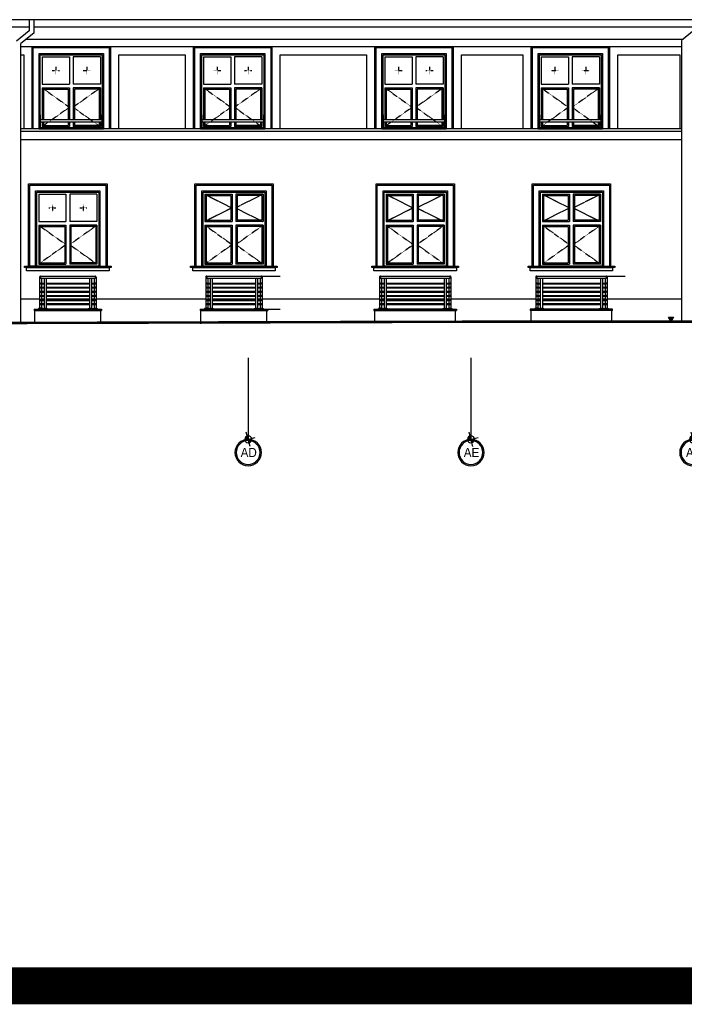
# Model space of a CAD drawing. Header units: inches. Extents: x -281236 to -70395, y 38777 to 102341.
# Tile 237 of 244: x -83184 to -81573, y 46338 to 48724. Entities that reach past the tile are written whole.
import ezdxf
from ezdxf.enums import TextEntityAlignment as Align

# ---------------------------------------------------------------- set-up
doc = ezdxf.new("R2010")
doc.units = ezdxf.units.IN
doc.header["$MEASUREMENT"] = 0
doc.linetypes.add('CENTER', pattern=[2, 1.25, -0.25, 0.25, -0.25])
doc.linetypes.add('DASHED', pattern=[0.75, 0.5, -0.25])
doc.layers.get('0').update_dxf_attribs({"color": 101})
for name, color, linetype in [('Det--widok', 8, 'Continuous'), ('Fas--widok-cienka', 9, 'Continuous'), ('Fas-balustrada-widok', 64, 'Continuous'), ('Fas-kamien-hatch', 31, 'Continuous'), ('Fas-okno-hatch', 251, 'Continuous'), ('Fas-okno-widok', 8, 'Continuous'), ('Ins-kan', 54, 'Continuous'), ('opis-drogowy', 7, 'Continuous'), ('Os-osie glowne', 8, 'CENTER'), ('Os-osie-opis', 8, 'Continuous'), ('Pzt-uksztaltowanie terenu', 7, 'Continuous'), ('Sc-cegla pelna-hatch', 8, 'Continuous')]:
    doc.layers.add(name, color=color, linetype=linetype)
doc.styles.add('dwg_opis duży', font='ARIAL.TTF', dxfattribs={"width": 0.9})

# ---------------------------------------------------------------- blocks, each defined once
blk = doc.blocks.new('_opis_osi_liczbowy')
blk.add_hatch(color=256).paths.add_polyline_path([(32, 32), (32, 28.8, -1), (32, -28.8), (32, -32, 1)])
at = {"layer": 'Defpoints'}
h = blk.add_hatch(color=256, dxfattribs=at)
h.paths.add_polyline_path([(-2.2, -8, 0.414214), (8, -2.2), (0, 0)])
h.paths.add_polyline_path([(-8, 2.2), (0, 0), (2.2, 8, 0.414214)])
for radius in [32, 28.8]:
    blk.add_circle((32, 0), radius)
for p, q in [((17.3, -4.6), (-17.3, 4.6)), ((4.6, 17.3), (-4.6, -17.3))]:
    blk.add_line(p, q, dxfattribs=at)
blk.add_circle((0, 0), 8.32, dxfattribs=at)
at = {"style": 'dwg_opis duży', "width": 0.9}
blk.add_attdef('AXNAMEH', text='', height=22.4, rotation=90, dxfattribs=at).set_placement((32, 0), align=Align.MIDDLE_CENTER)

msp = doc.modelspace()

# ---------------------------------------------------------------- hatches: boundary and pattern name
at = {"layer": 'opis-drogowy'}
msp.add_hatch(color=7, dxfattribs=at).paths.add_polyline_path([(-81599.06, 48003.06), (-81605.06, 47992.66), (-81611.06, 48003.06)])

# ---------------------------------------------------------------- linework, layer by layer
at = {"layer": 'Det--widok', "ltscale": 2}
for points in [[(-82598.9, 48103.15), (-82552.72, 48103.15)], [(-81762.63, 48103.15), (-81716.45, 48103.15)], [(-82596.4, 48023.2), (-82552.72, 48023.2)]]:
    msp.add_lwpolyline(points, dxfattribs=at)
at = {"layer": 'Fas--widok-cienka'}
for p, q in [((-83181.29, 48434.36), (-81579.77, 48434.36)), ((-83181.29, 48047.55), (-83136.18, 48047.55)), ((-82999.18, 48047.55), (-82733.4, 48047.55)), ((-82596.4, 48047.55), (-82311.95, 48047.55)), ((-82138.95, 48047.55), (-81933.13, 48047.55)), ((-81928.13, 48047.55), (-81922.13, 48047.55)), ((-81928.13, 48047.55), (-81922.13, 48047.55)), ((-81917.13, 48047.55), (-81776.13, 48047.55)), ((-81917.13, 48047.55), (-81776.13, 48047.55)), ((-81771.13, 48047.55), (-81765.13, 48047.55)), ((-81771.13, 48047.55), (-81765.13, 48047.55)), ((-81760.13, 48047.55), (-81579.77, 48047.55)), ((-83149.68, 48023.2), (-82985.68, 48023.2)), ((-83149.68, 48023.2), (-83149.68, 48019.2)), ((-83149.68, 48019.2), (-82985.68, 48019.2)), ((-83147.68, 47987.27), (-83147.68, 48019.2)), ((-82987.68, 47987.71), (-82987.68, 48019.2)), ((-82985.68, 48023.2), (-82985.68, 48019.2)), ((-82746.9, 48023.2), (-82582.9, 48023.2)), ((-82746.9, 48023.2), (-82746.9, 48019.2)), ((-82746.9, 48019.2), (-82582.9, 48019.2)), ((-82744.9, 47987.27), (-82744.9, 48019.2)), ((-82584.9, 47987.71), (-82584.9, 48019.2)), ((-82582.9, 48023.2), (-82582.9, 48019.2)), ((-82325.45, 48023.2), (-82125.45, 48023.2)), ((-82325.45, 48023.2), (-82325.45, 48019.2)), ((-82325.45, 48019.2), (-82125.45, 48019.2)), ((-82323.45, 47991.76), (-82323.45, 48019.2)), ((-82127.45, 47992.3), (-82127.45, 48019.2)), ((-82125.45, 48023.2), (-82125.45, 48019.2)), ((-81746.63, 48023.2), (-81946.63, 48023.2)), ((-81946.63, 48023.2), (-81946.63, 48019.2)), ((-81746.63, 48019.2), (-81946.63, 48019.2)), ((-81944.63, 48019.2), (-81944.63, 47993.2)), ((-81748.63, 47993.2), (-81748.63, 48019.2)), ((-81746.63, 48019.2), (-81746.63, 48023.2))]:
    msp.add_line(p, q, dxfattribs=at)
for points in [[(-84947.94, 48707.23), (-83161.47, 48707.23)], [(-83150.47, 48707.23), (-81548.95, 48707.23)], [(-81577, 48676.23), (-83170.11, 48676.23)], [(-83181.29, 48659.7), (-83154.36, 48659.7), (-83154.36, 48459.7)], [(-83154.36, 48459.7), (-83154.36, 48659.7), (-82964.36, 48659.7), (-82964.36, 48459.7)], [(-83151.36, 48459.7), (-83151.36, 48656.7), (-82967.36, 48656.7), (-82967.36, 48459.7)], [(-83137.36, 48459.7), (-83137.36, 48642.7), (-82981.36, 48642.7), (-82981.36, 48459.7)], [(-82964.36, 48459.7), (-82964.36, 48659.7), (-82762.82, 48659.7), (-82762.82, 48459.7)], [(-82762.82, 48459.7), (-82762.82, 48659.7), (-82572.82, 48659.7), (-82572.82, 48459.7)], [(-82759.82, 48459.7), (-82759.82, 48656.7), (-82575.82, 48656.7), (-82575.82, 48459.7)], [(-82745.82, 48459.7), (-82745.82, 48642.7), (-82589.82, 48642.7), (-82589.82, 48459.7)], [(-82572.82, 48459.7), (-82572.82, 48659.7), (-82323.36, 48659.7), (-82323.36, 48459.7)], [(-82323.36, 48459.7), (-82323.36, 48659.7), (-82133.36, 48659.7), (-82133.36, 48459.7)], [(-82320.36, 48459.7), (-82320.36, 48656.7), (-82136.36, 48656.7), (-82136.36, 48459.7)], [(-82306.36, 48459.7), (-82306.36, 48642.7), (-82150.36, 48642.7), (-82150.36, 48459.7)], [(-82133.36, 48459.7), (-82133.36, 48659.7), (-81944.37, 48659.7), (-81944.37, 48459.7)], [(-81944.37, 48459.7), (-81944.37, 48659.7), (-81754.37, 48659.7), (-81754.37, 48459.7)], [(-81941.37, 48459.7), (-81941.37, 48656.7), (-81757.37, 48656.7), (-81757.37, 48459.7)], [(-81927.37, 48459.7), (-81927.37, 48642.7), (-81771.37, 48642.7), (-81771.37, 48459.7)], [(-81754.37, 48459.7), (-81754.37, 48659.7), (-81579.77, 48659.7)], [(-83181.29, 48639.7), (-83174.36, 48639.7), (-83174.36, 48459.7)], [(-82944.36, 48459.7), (-82944.36, 48639.7), (-82782.82, 48639.7), (-82782.82, 48459.7)], [(-82552.82, 48459.7), (-82552.82, 48639.7), (-82343.36, 48639.7), (-82343.36, 48459.7)], [(-82113.36, 48459.7), (-82113.36, 48639.7), (-81964.37, 48639.7), (-81964.37, 48459.7)], [(-81734.37, 48459.7), (-81734.37, 48639.7), (-81583.99, 48639.7), (-81583.99, 48459.7)], [(-81579.77, 48459.7), (-83181.29, 48459.7)], [(-81579.77, 48453.7), (-83181.29, 48453.7)], [(-83162.68, 48126.73), (-83162.68, 48326.73), (-82972.68, 48326.73), (-82972.68, 48126.73)], [(-83159.68, 48126.73), (-83159.68, 48323.73), (-82975.68, 48323.73), (-82975.68, 48126.73)], [(-83145.68, 48126.73), (-83145.68, 48309.73), (-82989.68, 48309.73), (-82989.68, 48126.73)], [(-82759.9, 48126.73), (-82759.9, 48326.73), (-82569.9, 48326.73), (-82569.9, 48126.73)], [(-82756.9, 48126.73), (-82756.9, 48323.73), (-82572.9, 48323.73), (-82572.9, 48126.73)], [(-82742.9, 48126.73), (-82742.9, 48309.73), (-82586.9, 48309.73), (-82586.9, 48126.73)], [(-82320.45, 48126.73), (-82320.45, 48326.73), (-82130.45, 48326.73), (-82130.45, 48126.73)], [(-82317.45, 48126.73), (-82317.45, 48323.73), (-82133.45, 48323.73), (-82133.45, 48126.73)], [(-82303.45, 48126.73), (-82303.45, 48309.73), (-82147.45, 48309.73), (-82147.45, 48126.73)], [(-81941.63, 48126.73), (-81941.63, 48326.73), (-81751.63, 48326.73), (-81751.63, 48126.73)], [(-81938.63, 48126.73), (-81938.63, 48323.73), (-81754.63, 48323.73), (-81754.63, 48126.73)], [(-81924.63, 48126.73), (-81924.63, 48309.73), (-81768.63, 48309.73), (-81768.63, 48126.73)], [(-82972.68, 48126.73), (-82962.68, 48126.73), (-82962.68, 48123.73), (-83162.68, 48123.73), (-83172.68, 48123.73), (-83172.68, 48126.73), (-83162.68, 48126.73)], [(-83142.68, 48126.73), (-83162.68, 48126.73)], [(-82992.68, 48126.73), (-82972.68, 48126.73)], [(-82569.9, 48126.73), (-82559.9, 48126.73), (-82559.9, 48123.73), (-82759.9, 48123.73), (-82769.9, 48123.73), (-82769.9, 48126.73), (-82569.9, 48126.73)], [(-82130.45, 48126.73), (-82120.45, 48126.73), (-82120.45, 48123.73), (-82320.45, 48123.73), (-82330.45, 48123.73), (-82330.45, 48126.73), (-82130.45, 48126.73)], [(-81751.63, 48126.73), (-81741.63, 48126.73), (-81741.63, 48123.73), (-81941.63, 48123.73), (-81951.63, 48123.73), (-81951.63, 48126.73), (-81751.63, 48126.73)], [(-83011.18, 48023.2), (-83124.18, 48023.2)], [(-82150.95, 48023.2), (-82299.95, 48023.2)], [(-81772.13, 48023.2), (-81921.13, 48023.2)]]:
    msp.add_lwpolyline(points, dxfattribs=at)
for points in [[(-82967.68, 48115.73), (-83167.68, 48115.73), (-83167.68, 48123.73), (-82967.68, 48123.73)], [(-82564.9, 48115.73), (-82764.9, 48115.73), (-82764.9, 48123.73), (-82564.9, 48123.73)], [(-82125.45, 48115.73), (-82325.45, 48115.73), (-82325.45, 48123.73), (-82125.45, 48123.73)], [(-81746.63, 48115.73), (-81946.63, 48115.73), (-81946.63, 48123.73), (-81746.63, 48123.73)]]:
    msp.add_lwpolyline(points, close=True, dxfattribs=at)
at = {"layer": 'Fas-balustrada-widok'}
for p, q in [((-83136.18, 48100.7), (-83136.18, 48024.95)), ((-83136.18, 48098.2), (-83136.18, 48024.95)), ((-83133.68, 48103.2), (-83133.68, 48098.2)), ((-83131.18, 48098.2), (-83131.18, 48086.2)), ((-83125.18, 48098.2), (-83125.18, 48024.95)), ((-83125.18, 48098.2), (-83125.18, 48024.95)), ((-83120.18, 48098.2), (-83120.18, 48024.95)), ((-83015.18, 48098.2), (-83015.18, 48024.95)), ((-83010.18, 48098.2), (-83010.18, 48024.95)), ((-83010.18, 48098.2), (-83010.18, 48024.95)), ((-83004.18, 48098.2), (-83004.18, 48086.2)), ((-83001.68, 48103.2), (-83001.68, 48098.2)), ((-82999.18, 48100.7), (-82999.18, 48024.95)), ((-82999.18, 48098.2), (-82999.18, 48024.95)), ((-82733.4, 48100.7), (-82733.4, 48024.95)), ((-82733.4, 48098.2), (-82733.4, 48024.95)), ((-82730.9, 48103.2), (-82730.9, 48098.2)), ((-82728.4, 48098.2), (-82728.4, 48086.2)), ((-82722.4, 48098.2), (-82722.4, 48024.95)), ((-82722.4, 48098.2), (-82722.4, 48024.95)), ((-82717.4, 48098.2), (-82717.4, 48024.95)), ((-82612.4, 48098.2), (-82612.4, 48024.95)), ((-82607.4, 48098.2), (-82607.4, 48024.95)), ((-82607.4, 48098.2), (-82607.4, 48024.95)), ((-82601.4, 48098.2), (-82601.4, 48086.2)), ((-82598.9, 48103.2), (-82598.9, 48098.2)), ((-82596.4, 48100.7), (-82596.4, 48024.95)), ((-82596.4, 48098.2), (-82596.4, 48024.95)), ((-82311.95, 48100.7), (-82311.95, 48024.95)), ((-82311.95, 48098.2), (-82311.95, 48024.95)), ((-82309.45, 48103.2), (-82309.45, 48098.2)), ((-82306.95, 48098.2), (-82306.95, 48086.2)), ((-82300.95, 48098.2), (-82300.95, 48024.95)), ((-82300.95, 48098.2), (-82300.95, 48024.95)), ((-82295.95, 48098.2), (-82295.95, 48024.95)), ((-82154.95, 48098.2), (-82154.95, 48024.95)), ((-82149.95, 48098.2), (-82149.95, 48024.95)), ((-82149.95, 48098.2), (-82149.95, 48024.95)), ((-82143.95, 48098.2), (-82143.95, 48086.2)), ((-82141.45, 48103.2), (-82141.45, 48098.2)), ((-82138.95, 48100.7), (-82138.95, 48024.95)), ((-82138.95, 48098.2), (-82138.95, 48024.95)), ((-81933.13, 48100.7), (-81933.13, 48024.95)), ((-81933.13, 48098.2), (-81933.13, 48024.95)), ((-81930.63, 48103.2), (-81930.63, 48098.2)), ((-81928.13, 48098.2), (-81928.13, 48086.2)), ((-81922.13, 48098.2), (-81922.13, 48024.95)), ((-81922.13, 48098.2), (-81922.13, 48024.95)), ((-81917.13, 48098.2), (-81917.13, 48024.95)), ((-81776.13, 48098.2), (-81776.13, 48024.95)), ((-81771.13, 48098.2), (-81771.13, 48024.95)), ((-81771.13, 48098.2), (-81771.13, 48024.95)), ((-81765.13, 48098.2), (-81765.13, 48086.2)), ((-81762.63, 48103.2), (-81762.63, 48098.2)), ((-81760.13, 48100.7), (-81760.13, 48024.95)), ((-81760.13, 48098.2), (-81760.13, 48024.95)), ((-83131.18, 48084.2), (-83131.18, 48076.2)), ((-83131.18, 48074.2), (-83131.18, 48066.2)), ((-83004.18, 48084.2), (-83004.18, 48076.2)), ((-83004.18, 48074.2), (-83004.18, 48066.2)), ((-82728.4, 48084.2), (-82728.4, 48076.2)), ((-82728.4, 48074.2), (-82728.4, 48066.2)), ((-82601.4, 48084.2), (-82601.4, 48076.2)), ((-82601.4, 48074.2), (-82601.4, 48066.2)), ((-82306.95, 48084.2), (-82306.95, 48076.2)), ((-82306.95, 48074.2), (-82306.95, 48066.2)), ((-82143.95, 48084.2), (-82143.95, 48076.2)), ((-82143.95, 48074.2), (-82143.95, 48066.2)), ((-81928.13, 48084.2), (-81928.13, 48076.2)), ((-81928.13, 48074.2), (-81928.13, 48066.2)), ((-81765.13, 48084.2), (-81765.13, 48076.2)), ((-81765.13, 48074.2), (-81765.13, 48066.2)), ((-83131.18, 48064.2), (-83131.18, 48056.2)), ((-83131.18, 48054.2), (-83131.18, 48046.2)), ((-83131.18, 48047.55), (-83125.18, 48047.55)), ((-83131.18, 48044.2), (-83131.18, 48036.2)), ((-83120.18, 48047.55), (-83015.18, 48047.55)), ((-83010.18, 48047.55), (-83004.18, 48047.55)), ((-83004.18, 48064.2), (-83004.18, 48056.2)), ((-83004.18, 48054.2), (-83004.18, 48046.2)), ((-83004.18, 48044.2), (-83004.18, 48036.2)), ((-82728.4, 48064.2), (-82728.4, 48056.2)), ((-82728.4, 48054.2), (-82728.4, 48046.2)), ((-82728.4, 48047.55), (-82722.4, 48047.55)), ((-82728.4, 48047.55), (-82722.4, 48047.55)), ((-82728.4, 48047.55), (-82722.4, 48047.55)), ((-82728.4, 48047.55), (-82722.4, 48047.55)), ((-82728.4, 48044.2), (-82728.4, 48036.2)), ((-82717.4, 48047.55), (-82612.4, 48047.55)), ((-82717.4, 48047.55), (-82612.4, 48047.55)), ((-82717.4, 48047.55), (-82612.4, 48047.55)), ((-82717.4, 48047.55), (-82612.4, 48047.55)), ((-82607.4, 48047.55), (-82601.4, 48047.55)), ((-82607.4, 48047.55), (-82601.4, 48047.55)), ((-82607.4, 48047.55), (-82601.4, 48047.55)), ((-82607.4, 48047.55), (-82601.4, 48047.55)), ((-82601.4, 48064.2), (-82601.4, 48056.2)), ((-82601.4, 48054.2), (-82601.4, 48046.2)), ((-82601.4, 48044.2), (-82601.4, 48036.2)), ((-82306.95, 48064.2), (-82306.95, 48056.2)), ((-82306.95, 48054.2), (-82306.95, 48046.2)), ((-82306.95, 48047.55), (-82300.95, 48047.55)), ((-82306.95, 48044.2), (-82306.95, 48036.2)), ((-82295.95, 48047.55), (-82154.95, 48047.55)), ((-82149.95, 48047.55), (-82143.95, 48047.55)), ((-82143.95, 48064.2), (-82143.95, 48056.2)), ((-82143.95, 48054.2), (-82143.95, 48046.2)), ((-82143.95, 48044.2), (-82143.95, 48036.2)), ((-81928.13, 48064.2), (-81928.13, 48056.2)), ((-81928.13, 48054.2), (-81928.13, 48046.2)), ((-81928.13, 48044.2), (-81928.13, 48036.2)), ((-81765.13, 48064.2), (-81765.13, 48056.2)), ((-81765.13, 48054.2), (-81765.13, 48046.2)), ((-81765.13, 48044.2), (-81765.13, 48036.2)), ((-83131.18, 48034.2), (-83131.18, 48024.95)), ((-83004.18, 48034.2), (-83004.18, 48024.95)), ((-82728.4, 48034.2), (-82728.4, 48024.95)), ((-82601.4, 48034.2), (-82601.4, 48024.95)), ((-82306.95, 48034.2), (-82306.95, 48024.95)), ((-82143.95, 48034.2), (-82143.95, 48024.95)), ((-81928.13, 48034.2), (-81928.13, 48024.95)), ((-81765.13, 48034.2), (-81765.13, 48024.95)), ((-81765.13, 48023.2), (-81760.13, 48023.2))]:
    msp.add_line(p, q, dxfattribs=at)
for points in [[(-83134.36, 48476.61), (-82984.36, 48476.61), (-82984.36, 48481.61), (-83134.36, 48481.61)], [(-82742.82, 48476.61), (-82592.82, 48476.61), (-82592.82, 48481.61), (-82742.82, 48481.61)], [(-82303.36, 48476.61), (-82153.36, 48476.61), (-82153.36, 48481.61), (-82303.36, 48481.61)], [(-81924.37, 48476.61), (-81774.37, 48476.61), (-81774.37, 48481.61), (-81924.37, 48481.61)]]:
    msp.add_lwpolyline(points, close=True, dxfattribs=at)
for points in [[(-83133.68, 48103.2), (-83001.68, 48103.2)], [(-83133.68, 48098.2), (-83001.68, 48098.2)], [(-82730.9, 48103.2), (-82598.9, 48103.2)], [(-82730.9, 48098.2), (-82598.9, 48098.2)], [(-82309.45, 48103.2), (-82141.45, 48103.2)], [(-82309.45, 48098.2), (-82141.45, 48098.2)], [(-81930.63, 48103.2), (-81762.63, 48103.2)], [(-81930.63, 48098.2), (-81762.63, 48098.2)], [(-83133.68, 48086.2), (-83125.18, 48086.2)], [(-83133.68, 48084.2), (-83125.18, 48084.2)], [(-83133.68, 48076.2), (-83125.18, 48076.2)], [(-83133.68, 48074.2), (-83125.18, 48074.2)], [(-83120.18, 48086.2), (-83015.18, 48086.2)], [(-83120.18, 48084.2), (-83015.18, 48084.2)], [(-83120.18, 48076.2), (-83015.18, 48076.2)], [(-83120.18, 48074.2), (-83015.18, 48074.2)], [(-83010.18, 48086.2), (-83001.68, 48086.2)], [(-83010.18, 48084.2), (-83001.68, 48084.2)], [(-83010.18, 48076.2), (-83001.68, 48076.2)], [(-83010.18, 48074.2), (-83001.68, 48074.2)], [(-82730.9, 48086.2), (-82722.4, 48086.2)], [(-82730.9, 48084.2), (-82722.4, 48084.2)], [(-82730.9, 48076.2), (-82722.4, 48076.2)], [(-82730.9, 48074.2), (-82722.4, 48074.2)], [(-82717.4, 48086.2), (-82612.4, 48086.2)], [(-82717.4, 48084.2), (-82612.4, 48084.2)], [(-82717.4, 48076.2), (-82612.4, 48076.2)], [(-82717.4, 48074.2), (-82612.4, 48074.2)], [(-82607.4, 48086.2), (-82598.9, 48086.2)], [(-82607.4, 48084.2), (-82598.9, 48084.2)], [(-82607.4, 48076.2), (-82598.9, 48076.2)], [(-82607.4, 48074.2), (-82598.9, 48074.2)], [(-82309.45, 48086.2), (-82300.95, 48086.2)], [(-82309.45, 48084.2), (-82300.95, 48084.2)], [(-82309.45, 48076.2), (-82300.95, 48076.2)], [(-82309.45, 48074.2), (-82300.95, 48074.2)], [(-82295.95, 48086.2), (-82154.95, 48086.2)], [(-82295.95, 48084.2), (-82154.95, 48084.2)], [(-82295.95, 48076.2), (-82154.95, 48076.2)], [(-82295.95, 48074.2), (-82154.95, 48074.2)], [(-82149.95, 48086.2), (-82141.45, 48086.2)], [(-82149.95, 48084.2), (-82141.45, 48084.2)], [(-82149.95, 48076.2), (-82141.45, 48076.2)], [(-82149.95, 48074.2), (-82141.45, 48074.2)], [(-81930.63, 48086.2), (-81922.13, 48086.2)], [(-81930.63, 48084.2), (-81922.13, 48084.2)], [(-81930.63, 48076.2), (-81922.13, 48076.2)], [(-81930.63, 48074.2), (-81922.13, 48074.2)], [(-81917.13, 48086.2), (-81776.13, 48086.2)], [(-81917.13, 48084.2), (-81776.13, 48084.2)], [(-81917.13, 48076.2), (-81776.13, 48076.2)], [(-81917.13, 48074.2), (-81776.13, 48074.2)], [(-81771.13, 48086.2), (-81762.63, 48086.2)], [(-81771.13, 48084.2), (-81762.63, 48084.2)], [(-81771.13, 48076.2), (-81762.63, 48076.2)], [(-81771.13, 48074.2), (-81762.63, 48074.2)], [(-83133.68, 48066.2), (-83125.18, 48066.2)], [(-83133.68, 48064.2), (-83125.18, 48064.2)], [(-83133.68, 48056.2), (-83125.18, 48056.2)], [(-83133.68, 48054.2), (-83125.18, 48054.2)], [(-83133.68, 48046.2), (-83125.18, 48046.2)], [(-83133.68, 48044.2), (-83125.18, 48044.2)], [(-83120.18, 48066.2), (-83015.18, 48066.2)], [(-83120.18, 48064.2), (-83015.18, 48064.2)], [(-83120.18, 48056.2), (-83015.18, 48056.2)], [(-83120.18, 48054.2), (-83015.18, 48054.2)], [(-83120.18, 48046.2), (-83015.18, 48046.2)], [(-83120.18, 48044.2), (-83015.18, 48044.2)], [(-83010.18, 48066.2), (-83001.68, 48066.2)], [(-83010.18, 48064.2), (-83001.68, 48064.2)], [(-83010.18, 48056.2), (-83001.68, 48056.2)], [(-83010.18, 48054.2), (-83001.68, 48054.2)], [(-83010.18, 48046.2), (-83001.68, 48046.2)], [(-83010.18, 48044.2), (-83001.68, 48044.2)], [(-82730.9, 48066.2), (-82722.4, 48066.2)], [(-82730.9, 48064.2), (-82722.4, 48064.2)], [(-82730.9, 48056.2), (-82722.4, 48056.2)], [(-82730.9, 48054.2), (-82722.4, 48054.2)], [(-82730.9, 48046.2), (-82722.4, 48046.2)], [(-82730.9, 48044.2), (-82722.4, 48044.2)], [(-82717.4, 48066.2), (-82612.4, 48066.2)], [(-82717.4, 48064.2), (-82612.4, 48064.2)], [(-82717.4, 48056.2), (-82612.4, 48056.2)], [(-82717.4, 48054.2), (-82612.4, 48054.2)], [(-82717.4, 48046.2), (-82612.4, 48046.2)], [(-82717.4, 48044.2), (-82612.4, 48044.2)], [(-82607.4, 48066.2), (-82598.9, 48066.2)], [(-82607.4, 48064.2), (-82598.9, 48064.2)], [(-82607.4, 48056.2), (-82598.9, 48056.2)], [(-82607.4, 48054.2), (-82598.9, 48054.2)], [(-82607.4, 48046.2), (-82598.9, 48046.2)], [(-82607.4, 48044.2), (-82598.9, 48044.2)], [(-82309.45, 48066.2), (-82300.95, 48066.2)], [(-82309.45, 48064.2), (-82300.95, 48064.2)], [(-82309.45, 48056.2), (-82300.95, 48056.2)], [(-82309.45, 48054.2), (-82300.95, 48054.2)], [(-82309.45, 48046.2), (-82300.95, 48046.2)], [(-82309.45, 48044.2), (-82300.95, 48044.2)], [(-82295.95, 48066.2), (-82154.95, 48066.2)], [(-82295.95, 48064.2), (-82154.95, 48064.2)], [(-82295.95, 48056.2), (-82154.95, 48056.2)], [(-82295.95, 48054.2), (-82154.95, 48054.2)], [(-82295.95, 48046.2), (-82154.95, 48046.2)], [(-82295.95, 48044.2), (-82154.95, 48044.2)], [(-82149.95, 48066.2), (-82141.45, 48066.2)], [(-82149.95, 48064.2), (-82141.45, 48064.2)], [(-82149.95, 48056.2), (-82141.45, 48056.2)], [(-82149.95, 48054.2), (-82141.45, 48054.2)], [(-82149.95, 48046.2), (-82141.45, 48046.2)], [(-82149.95, 48044.2), (-82141.45, 48044.2)], [(-81930.63, 48066.2), (-81922.13, 48066.2)], [(-81930.63, 48064.2), (-81922.13, 48064.2)], [(-81930.63, 48056.2), (-81922.13, 48056.2)], [(-81930.63, 48054.2), (-81922.13, 48054.2)], [(-81930.63, 48046.2), (-81922.13, 48046.2)], [(-81930.63, 48044.2), (-81922.13, 48044.2)], [(-81917.13, 48066.2), (-81776.13, 48066.2)], [(-81917.13, 48064.2), (-81776.13, 48064.2)], [(-81917.13, 48056.2), (-81776.13, 48056.2)], [(-81917.13, 48054.2), (-81776.13, 48054.2)], [(-81917.13, 48046.2), (-81776.13, 48046.2)], [(-81917.13, 48044.2), (-81776.13, 48044.2)], [(-81771.13, 48066.2), (-81762.63, 48066.2)], [(-81771.13, 48064.2), (-81762.63, 48064.2)], [(-81771.13, 48056.2), (-81762.63, 48056.2)], [(-81771.13, 48054.2), (-81762.63, 48054.2)], [(-81771.13, 48046.2), (-81762.63, 48046.2)], [(-81771.13, 48044.2), (-81762.63, 48044.2)], [(-83133.68, 48036.2), (-83125.18, 48036.2)], [(-83133.68, 48034.2), (-83125.18, 48034.2)], [(-83127.18, 48023.2), (-83132.68, 48023.2)], [(-83120.18, 48036.2), (-83015.18, 48036.2)], [(-83120.18, 48034.2), (-83015.18, 48034.2)], [(-83010.18, 48036.2), (-83001.68, 48036.2)], [(-83010.18, 48034.2), (-83001.68, 48034.2)], [(-82730.9, 48036.2), (-82722.4, 48036.2)], [(-82730.9, 48034.2), (-82722.4, 48034.2)], [(-82724.4, 48023.2), (-82729.9, 48023.2)], [(-82608.4, 48023.2), (-82721.4, 48023.2)], [(-82717.4, 48036.2), (-82612.4, 48036.2)], [(-82717.4, 48034.2), (-82612.4, 48034.2)], [(-82607.4, 48036.2), (-82598.9, 48036.2)], [(-82607.4, 48034.2), (-82598.9, 48034.2)], [(-82309.45, 48036.2), (-82300.95, 48036.2)], [(-82309.45, 48034.2), (-82300.95, 48034.2)], [(-82302.95, 48023.2), (-82308.45, 48023.2)], [(-82295.95, 48036.2), (-82154.95, 48036.2)], [(-82295.95, 48034.2), (-82154.95, 48034.2)], [(-82149.95, 48036.2), (-82141.45, 48036.2)], [(-82149.95, 48034.2), (-82141.45, 48034.2)], [(-81930.63, 48036.2), (-81922.13, 48036.2)], [(-81930.63, 48034.2), (-81922.13, 48034.2)], [(-81924.13, 48023.2), (-81929.63, 48023.2)], [(-81917.13, 48036.2), (-81776.13, 48036.2)], [(-81917.13, 48034.2), (-81776.13, 48034.2)], [(-81771.13, 48036.2), (-81762.63, 48036.2)], [(-81771.13, 48034.2), (-81762.63, 48034.2)]]:
    msp.add_lwpolyline(points, dxfattribs=at)
for points in [[(-83138.68, 48023.2), (-83128.68, 48023.2), (-83128.68, 48024.2, 0.1994429), (-83138.68, 48024.2)], [(-83117.68, 48023.2), (-83127.68, 48023.2), (-83127.68, 48024.2, -0.1994429), (-83117.68, 48024.2)], [(-83007.68, 48023.2), (-83017.68, 48023.2), (-83017.68, 48024.2, -0.1994429), (-83007.68, 48024.2)], [(-82996.68, 48023.2), (-83006.68, 48023.2), (-83006.68, 48024.2, -0.1994429), (-82996.68, 48024.2)], [(-82735.9, 48023.2), (-82725.9, 48023.2), (-82725.9, 48024.2, 0.1994429), (-82735.9, 48024.2)], [(-82714.9, 48023.2), (-82724.9, 48023.2), (-82724.9, 48024.2, -0.1994429), (-82714.9, 48024.2)], [(-82604.9, 48023.2), (-82614.9, 48023.2), (-82614.9, 48024.2, -0.1994429), (-82604.9, 48024.2)], [(-82593.9, 48023.2), (-82603.9, 48023.2), (-82603.9, 48024.2, -0.1994429), (-82593.9, 48024.2)], [(-82314.45, 48023.2), (-82304.45, 48023.2), (-82304.45, 48024.2, 0.1994429), (-82314.45, 48024.2)], [(-82293.45, 48023.2), (-82303.45, 48023.2), (-82303.45, 48024.2, -0.1994429), (-82293.45, 48024.2)], [(-82147.45, 48023.2), (-82157.45, 48023.2), (-82157.45, 48024.2, -0.1994429), (-82147.45, 48024.2)], [(-82136.45, 48023.2), (-82146.45, 48023.2), (-82146.45, 48024.2, -0.1994429), (-82136.45, 48024.2)], [(-81935.63, 48023.2), (-81925.63, 48023.2), (-81925.63, 48024.2, 0.1994429), (-81935.63, 48024.2)], [(-81914.63, 48023.2), (-81924.63, 48023.2), (-81924.63, 48024.2, -0.1994429), (-81914.63, 48024.2)], [(-81768.63, 48023.2), (-81778.63, 48023.2), (-81778.63, 48024.2, -0.1994429), (-81768.63, 48024.2)], [(-81757.63, 48023.2), (-81767.63, 48023.2), (-81767.63, 48024.2, -0.1994429), (-81757.63, 48024.2)]]:
    msp.add_lwpolyline(points, format="xyb", close=True, dxfattribs=at)
for centre, radius, start, end in [((-83133.68, 48100.7), 2.5, 89.99795, 270), ((-83001.68, 48100.7), 2.5, 270, 90.00205), ((-82730.9, 48100.7), 2.5, 89.99795, 270), ((-82598.9, 48100.7), 2.5, 270, 90.00205), ((-82309.45, 48100.7), 2.5, 89.99795, 270), ((-82141.45, 48100.7), 2.5, 270, 90.00205), ((-81930.63, 48100.7), 2.5, 89.99795, 270), ((-81762.63, 48100.7), 2.5, 270, 90.00205), ((-83133.68, 48085.2), 1, 90, 270), ((-83133.68, 48075.2), 1, 90, 270), ((-83001.68, 48085.2), 1, 270, 90), ((-83001.68, 48075.2), 1, 270, 90), ((-82730.9, 48085.2), 1, 90, 270), ((-82730.9, 48075.2), 1, 90, 270), ((-82598.9, 48085.2), 1, 270, 90), ((-82598.9, 48075.2), 1, 270, 90), ((-82309.45, 48085.2), 1, 90, 270), ((-82309.45, 48075.2), 1, 90, 270), ((-82141.45, 48085.2), 1, 270, 90), ((-82141.45, 48075.2), 1, 270, 90), ((-81930.63, 48085.2), 1, 90, 270), ((-81930.63, 48075.2), 1, 90, 270), ((-81762.63, 48085.2), 1, 270, 90), ((-81762.63, 48075.2), 1, 270, 90), ((-83133.68, 48065.2), 1, 90, 270), ((-83133.68, 48055.2), 1, 90, 270), ((-83133.68, 48045.2), 1, 90, 270), ((-83001.68, 48065.2), 1, 270, 90), ((-83001.68, 48055.2), 1, 270, 90), ((-83001.68, 48045.2), 1, 270, 90), ((-82730.9, 48065.2), 1, 90, 270), ((-82730.9, 48055.2), 1, 90, 270), ((-82730.9, 48045.2), 1, 90, 270), ((-82598.9, 48065.2), 1, 270, 90), ((-82598.9, 48055.2), 1, 270, 90), ((-82598.9, 48045.2), 1, 270, 90), ((-82309.45, 48065.2), 1, 90, 270), ((-82309.45, 48055.2), 1, 90, 270), ((-82309.45, 48045.2), 1, 90, 270), ((-82141.45, 48065.2), 1, 270, 90), ((-82141.45, 48055.2), 1, 270, 90), ((-82141.45, 48045.2), 1, 270, 90), ((-81930.63, 48065.2), 1, 90, 270), ((-81930.63, 48055.2), 1, 90, 270), ((-81930.63, 48045.2), 1, 90, 270), ((-81762.63, 48065.2), 1, 270, 90), ((-81762.63, 48055.2), 1, 270, 90), ((-81762.63, 48045.2), 1, 270, 90), ((-83133.68, 48035.2), 1, 90, 270), ((-83001.68, 48035.2), 1, 270, 90), ((-82730.9, 48035.2), 1, 90, 270), ((-82598.9, 48035.2), 1, 270, 90), ((-82309.45, 48035.2), 1, 90, 270), ((-82141.45, 48035.2), 1, 270, 90), ((-81930.63, 48035.2), 1, 90, 270), ((-81762.63, 48035.2), 1, 270, 90)]:
    msp.add_arc(centre, radius, start, end, dxfattribs=at)
at = {"layer": 'Fas-kamien-hatch'}
for points in [[(-83137.36, 48459.7), (-82981.36, 48459.7), (-82981.36, 48462.7), (-83137.36, 48462.7)], [(-82745.82, 48459.7), (-82589.82, 48459.7), (-82589.82, 48462.7), (-82745.82, 48462.7)], [(-82306.36, 48459.7), (-82150.36, 48459.7), (-82150.36, 48462.7), (-82306.36, 48462.7)], [(-81927.37, 48459.7), (-81771.37, 48459.7), (-81771.37, 48462.7), (-81927.37, 48462.7)]]:
    msp.add_lwpolyline(points, close=True, dxfattribs=at)
at = {"layer": 'Fas-okno-hatch', "linetype": 'DASHED', "ltscale": 0.2}
for p, q in [((-83105.5, 48601.2), (-83088.22, 48601.2)), ((-83096.86, 48609.84), (-83096.86, 48592.56)), ((-83030.5, 48601.2), (-83013.22, 48601.2)), ((-83021.86, 48609.84), (-83021.86, 48592.56)), ((-82713.96, 48601.2), (-82696.68, 48601.2)), ((-82705.32, 48609.84), (-82705.32, 48592.56)), ((-82638.96, 48601.2), (-82621.68, 48601.2)), ((-82630.32, 48609.84), (-82630.32, 48592.56)), ((-82274.5, 48601.2), (-82257.22, 48601.2)), ((-82265.86, 48609.84), (-82265.86, 48592.56)), ((-82199.5, 48601.2), (-82182.22, 48601.2)), ((-82190.86, 48609.84), (-82190.86, 48592.56)), ((-81895.51, 48601.2), (-81878.23, 48601.2)), ((-81886.87, 48609.84), (-81886.87, 48592.56)), ((-81820.51, 48601.2), (-81803.23, 48601.2)), ((-81811.87, 48609.84), (-81811.87, 48592.56)), ((-83113.82, 48268.23), (-83096.54, 48268.23)), ((-83105.18, 48276.87), (-83105.18, 48259.59)), ((-83038.82, 48268.23), (-83021.54, 48268.23)), ((-83030.18, 48276.87), (-83030.18, 48259.59))]:
    msp.add_line(p, q, dxfattribs=at)
for points in [[(-83129.86, 48559.2), (-83063.86, 48512.2), (-83129.86, 48465.2)], [(-82988.86, 48559.2), (-83054.86, 48512.2), (-82988.86, 48465.2)], [(-82738.32, 48559.2), (-82672.32, 48512.2), (-82738.32, 48465.2)], [(-82597.32, 48559.2), (-82663.32, 48512.2), (-82597.32, 48465.2)], [(-82298.86, 48559.2), (-82232.86, 48512.2), (-82298.86, 48465.2)], [(-82157.86, 48559.2), (-82223.86, 48512.2), (-82157.86, 48465.2)], [(-81919.87, 48559.2), (-81853.87, 48512.2), (-81919.87, 48465.2)], [(-81778.87, 48559.2), (-81844.87, 48512.2), (-81778.87, 48465.2)], [(-82735.4, 48301.23), (-82669.4, 48268.23), (-82735.4, 48235.23)], [(-82594.4, 48301.23), (-82660.4, 48268.23), (-82594.4, 48235.23)], [(-82295.95, 48301.23), (-82229.95, 48268.23), (-82295.95, 48235.23)], [(-82154.95, 48301.23), (-82220.95, 48268.23), (-82154.95, 48235.23)], [(-81917.13, 48301.23), (-81851.13, 48268.23), (-81917.13, 48235.23)], [(-81776.13, 48301.23), (-81842.13, 48268.23), (-81776.13, 48235.23)], [(-83138.18, 48226.23), (-83072.18, 48179.23), (-83138.18, 48132.23)], [(-82997.18, 48226.23), (-83063.18, 48179.23), (-82997.18, 48132.23)], [(-82735.4, 48226.23), (-82669.4, 48179.23), (-82735.4, 48132.23)], [(-82594.4, 48226.23), (-82660.4, 48179.23), (-82594.4, 48132.23)], [(-82295.95, 48226.23), (-82229.95, 48179.23), (-82295.95, 48132.23)], [(-82154.95, 48226.23), (-82220.95, 48179.23), (-82154.95, 48132.23)], [(-81917.13, 48226.23), (-81851.13, 48179.23), (-81917.13, 48132.23)], [(-81776.13, 48226.23), (-81842.13, 48179.23), (-81776.13, 48132.23)]]:
    msp.add_lwpolyline(points, dxfattribs=at)
at = {"layer": 'Fas-okno-widok'}
for p, q in [((-83129.86, 48568.2), (-83063.86, 48568.2)), ((-82988.86, 48568.2), (-83054.86, 48568.2)), ((-82738.32, 48568.2), (-82672.32, 48568.2)), ((-82597.32, 48568.2), (-82663.32, 48568.2)), ((-82298.86, 48568.2), (-82232.86, 48568.2)), ((-82157.86, 48568.2), (-82223.86, 48568.2)), ((-81919.87, 48568.2), (-81853.87, 48568.2)), ((-81778.87, 48568.2), (-81844.87, 48568.2)), ((-83129.86, 48559.2), (-83063.86, 48559.2)), ((-83126.86, 48556.2), (-83066.86, 48556.2)), ((-82988.86, 48559.2), (-83054.86, 48559.2)), ((-82991.86, 48556.2), (-83051.86, 48556.2)), ((-82738.32, 48559.2), (-82672.32, 48559.2)), ((-82735.32, 48556.2), (-82675.32, 48556.2)), ((-82597.32, 48559.2), (-82663.32, 48559.2)), ((-82600.32, 48556.2), (-82660.32, 48556.2)), ((-82298.86, 48559.2), (-82232.86, 48559.2)), ((-82295.86, 48556.2), (-82235.86, 48556.2)), ((-82157.86, 48559.2), (-82223.86, 48559.2)), ((-82160.86, 48556.2), (-82220.86, 48556.2)), ((-81919.87, 48559.2), (-81853.87, 48559.2)), ((-81916.87, 48556.2), (-81856.87, 48556.2)), ((-81778.87, 48559.2), (-81844.87, 48559.2)), ((-81781.87, 48556.2), (-81841.87, 48556.2)), ((-83138.18, 48235.23), (-83072.18, 48235.23)), ((-82997.18, 48235.23), (-83063.18, 48235.23)), ((-82735.4, 48235.23), (-82669.4, 48235.23)), ((-82732.4, 48238.23), (-82672.4, 48238.23)), ((-82594.4, 48235.23), (-82660.4, 48235.23)), ((-82597.4, 48238.23), (-82657.4, 48238.23)), ((-82295.95, 48235.23), (-82229.95, 48235.23)), ((-82292.95, 48238.23), (-82232.95, 48238.23)), ((-82154.95, 48235.23), (-82220.95, 48235.23)), ((-82157.95, 48238.23), (-82217.95, 48238.23)), ((-81917.13, 48235.23), (-81851.13, 48235.23)), ((-81914.13, 48238.23), (-81854.13, 48238.23)), ((-81776.13, 48235.23), (-81842.13, 48235.23)), ((-81779.13, 48238.23), (-81839.13, 48238.23)), ((-83138.18, 48226.23), (-83072.18, 48226.23)), ((-83135.18, 48223.23), (-83075.18, 48223.23)), ((-82997.18, 48226.23), (-83063.18, 48226.23)), ((-83000.18, 48223.23), (-83060.18, 48223.23)), ((-82735.4, 48226.23), (-82669.4, 48226.23)), ((-82732.4, 48223.23), (-82672.4, 48223.23)), ((-82594.4, 48226.23), (-82660.4, 48226.23)), ((-82597.4, 48223.23), (-82657.4, 48223.23)), ((-82295.95, 48226.23), (-82229.95, 48226.23)), ((-82292.95, 48223.23), (-82232.95, 48223.23)), ((-82154.95, 48226.23), (-82220.95, 48226.23)), ((-82157.95, 48223.23), (-82217.95, 48223.23)), ((-81917.13, 48226.23), (-81851.13, 48226.23)), ((-81914.13, 48223.23), (-81854.13, 48223.23)), ((-81776.13, 48226.23), (-81842.13, 48226.23)), ((-81779.13, 48223.23), (-81839.13, 48223.23))]:
    msp.add_line(p, q, dxfattribs=at)
for points in [[(-83134.36, 48462.7), (-83134.36, 48639.7), (-82984.36, 48639.7), (-82984.36, 48462.7)], [(-83129.86, 48634.2), (-83063.86, 48634.2)], [(-83129.86, 48634.2), (-83129.86, 48568.2)], [(-83063.86, 48634.2), (-83063.86, 48568.2)], [(-83054.86, 48634.2), (-83054.86, 48568.2)], [(-82988.86, 48634.2), (-83054.86, 48634.2)], [(-82988.86, 48634.2), (-82988.86, 48568.2)], [(-82984.36, 48639.7), (-82984.36, 48634.2)], [(-82742.82, 48462.7), (-82742.82, 48639.7), (-82592.82, 48639.7), (-82592.82, 48462.7)], [(-82738.32, 48634.2), (-82672.32, 48634.2)], [(-82738.32, 48634.2), (-82738.32, 48568.2)], [(-82672.32, 48634.2), (-82672.32, 48568.2)], [(-82663.32, 48634.2), (-82663.32, 48568.2)], [(-82597.32, 48634.2), (-82663.32, 48634.2)], [(-82597.32, 48634.2), (-82597.32, 48568.2)], [(-82592.82, 48639.7), (-82592.82, 48634.2)], [(-82303.36, 48462.7), (-82303.36, 48639.7), (-82153.36, 48639.7), (-82153.36, 48462.7)], [(-82298.86, 48634.2), (-82232.86, 48634.2)], [(-82298.86, 48634.2), (-82298.86, 48568.2)], [(-82232.86, 48634.2), (-82232.86, 48568.2)], [(-82223.86, 48634.2), (-82223.86, 48568.2)], [(-82157.86, 48634.2), (-82223.86, 48634.2)], [(-82157.86, 48634.2), (-82157.86, 48568.2)], [(-82153.36, 48639.7), (-82153.36, 48634.2)], [(-81924.37, 48462.7), (-81924.37, 48639.7), (-81774.37, 48639.7), (-81774.37, 48462.7)], [(-81919.87, 48634.2), (-81853.87, 48634.2)], [(-81919.87, 48634.2), (-81919.87, 48568.2)], [(-81853.87, 48634.2), (-81853.87, 48568.2)], [(-81844.87, 48634.2), (-81844.87, 48568.2)], [(-81778.87, 48634.2), (-81844.87, 48634.2)], [(-81778.87, 48634.2), (-81778.87, 48568.2)], [(-81774.37, 48639.7), (-81774.37, 48634.2)], [(-83129.86, 48559.2), (-83129.86, 48481.61)], [(-83126.86, 48556.2), (-83126.86, 48481.61)], [(-83066.86, 48556.2), (-83066.86, 48481.61)], [(-83063.86, 48559.2), (-83063.86, 48481.61)], [(-83054.86, 48559.2), (-83054.86, 48481.61)], [(-83051.86, 48556.2), (-83051.86, 48481.61)], [(-82991.86, 48556.2), (-82991.86, 48481.61)], [(-82988.86, 48559.2), (-82988.86, 48481.61)], [(-82738.32, 48559.2), (-82738.32, 48481.61)], [(-82735.32, 48556.2), (-82735.32, 48481.61)], [(-82675.32, 48556.2), (-82675.32, 48481.61)], [(-82672.32, 48559.2), (-82672.32, 48481.61)], [(-82663.32, 48559.2), (-82663.32, 48481.61)], [(-82660.32, 48556.2), (-82660.32, 48481.61)], [(-82600.32, 48556.2), (-82600.32, 48481.61)], [(-82597.32, 48559.2), (-82597.32, 48481.61)], [(-82298.86, 48559.2), (-82298.86, 48481.61)], [(-82295.86, 48556.2), (-82295.86, 48481.61)], [(-82235.86, 48556.2), (-82235.86, 48481.61)], [(-82232.86, 48559.2), (-82232.86, 48481.61)], [(-82223.86, 48559.2), (-82223.86, 48481.61)], [(-82220.86, 48556.2), (-82220.86, 48481.61)], [(-82160.86, 48556.2), (-82160.86, 48481.61)], [(-82157.86, 48559.2), (-82157.86, 48481.61)], [(-81919.87, 48559.2), (-81919.87, 48481.61)], [(-81916.87, 48556.2), (-81916.87, 48481.61)], [(-81856.87, 48556.2), (-81856.87, 48481.61)], [(-81853.87, 48559.2), (-81853.87, 48481.61)], [(-81844.87, 48559.2), (-81844.87, 48481.61)], [(-81841.87, 48556.2), (-81841.87, 48481.61)], [(-81781.87, 48556.2), (-81781.87, 48481.61)], [(-81778.87, 48559.2), (-81778.87, 48481.61)], [(-83134.36, 48493.63), (-83134.36, 48462.7)], [(-83129.86, 48493.63), (-83129.86, 48493.61)], [(-83129.86, 48476.61), (-83129.86, 48465.2)], [(-83126.86, 48493.63), (-83126.86, 48493.61)], [(-83126.86, 48476.61), (-83126.86, 48468.2)], [(-83066.86, 48493.63), (-83066.86, 48493.61)], [(-83066.86, 48476.61), (-83066.86, 48468.2)], [(-83063.86, 48493.63), (-83063.86, 48493.61)], [(-83063.86, 48476.61), (-83063.86, 48465.2)], [(-83054.86, 48493.63), (-83054.86, 48493.61)], [(-83054.86, 48476.61), (-83054.86, 48465.2)], [(-83051.86, 48493.63), (-83051.86, 48493.61)], [(-83051.86, 48476.61), (-83051.86, 48468.2)], [(-82991.86, 48493.63), (-82991.86, 48493.61)], [(-82991.86, 48476.61), (-82991.86, 48468.2)], [(-82988.86, 48493.63), (-82988.86, 48493.61)], [(-82988.86, 48476.61), (-82988.86, 48465.2)], [(-82984.36, 48462.7), (-82984.36, 48493.63)], [(-82742.82, 48493.63), (-82742.82, 48462.7)], [(-82738.32, 48493.63), (-82738.32, 48493.61)], [(-82738.32, 48476.61), (-82738.32, 48465.2)], [(-82735.32, 48493.63), (-82735.32, 48493.61)], [(-82735.32, 48476.61), (-82735.32, 48468.2)], [(-82675.32, 48493.63), (-82675.32, 48493.61)], [(-82675.32, 48476.61), (-82675.32, 48468.2)], [(-82672.32, 48493.63), (-82672.32, 48493.61)], [(-82672.32, 48476.61), (-82672.32, 48465.2)], [(-82663.32, 48493.63), (-82663.32, 48493.61)], [(-82663.32, 48476.61), (-82663.32, 48465.2)], [(-82660.32, 48493.63), (-82660.32, 48493.61)], [(-82660.32, 48476.61), (-82660.32, 48468.2)], [(-82600.32, 48493.63), (-82600.32, 48493.61)], [(-82600.32, 48476.61), (-82600.32, 48468.2)], [(-82597.32, 48493.63), (-82597.32, 48493.61)], [(-82597.32, 48476.61), (-82597.32, 48465.2)], [(-82592.82, 48462.7), (-82592.82, 48493.63)], [(-82303.36, 48493.63), (-82303.36, 48462.7)], [(-82298.86, 48493.63), (-82298.86, 48493.61)], [(-82298.86, 48476.61), (-82298.86, 48465.2)], [(-82295.86, 48493.63), (-82295.86, 48493.61)], [(-82295.86, 48476.61), (-82295.86, 48468.2)], [(-82235.86, 48493.63), (-82235.86, 48493.61)], [(-82235.86, 48476.61), (-82235.86, 48468.2)], [(-82232.86, 48493.63), (-82232.86, 48493.61)], [(-82232.86, 48476.61), (-82232.86, 48465.2)], [(-82223.86, 48493.63), (-82223.86, 48493.61)], [(-82223.86, 48476.61), (-82223.86, 48465.2)], [(-82220.86, 48493.63), (-82220.86, 48493.61)], [(-82220.86, 48476.61), (-82220.86, 48468.2)], [(-82160.86, 48493.63), (-82160.86, 48493.61)], [(-82160.86, 48476.61), (-82160.86, 48468.2)], [(-82157.86, 48493.63), (-82157.86, 48493.61)], [(-82157.86, 48476.61), (-82157.86, 48465.2)], [(-82153.36, 48462.7), (-82153.36, 48493.63)], [(-81924.37, 48493.63), (-81924.37, 48462.7)], [(-81919.87, 48493.63), (-81919.87, 48493.61)], [(-81919.87, 48476.61), (-81919.87, 48465.2)], [(-81916.87, 48493.63), (-81916.87, 48493.61)], [(-81916.87, 48476.61), (-81916.87, 48468.2)], [(-81856.87, 48493.63), (-81856.87, 48493.61)], [(-81856.87, 48476.61), (-81856.87, 48468.2)], [(-81853.87, 48493.63), (-81853.87, 48493.61)], [(-81853.87, 48476.61), (-81853.87, 48465.2)], [(-81844.87, 48493.63), (-81844.87, 48493.61)], [(-81844.87, 48476.61), (-81844.87, 48465.2)], [(-81841.87, 48493.63), (-81841.87, 48493.61)], [(-81841.87, 48476.61), (-81841.87, 48468.2)], [(-81781.87, 48493.63), (-81781.87, 48493.61)], [(-81781.87, 48476.61), (-81781.87, 48468.2)], [(-81778.87, 48493.63), (-81778.87, 48493.61)], [(-81778.87, 48476.61), (-81778.87, 48465.2)], [(-81774.37, 48462.7), (-81774.37, 48493.63)], [(-83134.36, 48462.7), (-83134.36, 48465.2)], [(-83129.86, 48465.2), (-83063.86, 48465.2)], [(-83126.86, 48468.2), (-83066.86, 48468.2)], [(-82988.86, 48465.2), (-83054.86, 48465.2)], [(-82991.86, 48468.2), (-83051.86, 48468.2)], [(-82742.82, 48462.7), (-82742.82, 48465.2)], [(-82738.32, 48465.2), (-82672.32, 48465.2)], [(-82735.32, 48468.2), (-82675.32, 48468.2)], [(-82597.32, 48465.2), (-82663.32, 48465.2)], [(-82600.32, 48468.2), (-82660.32, 48468.2)], [(-82303.36, 48462.7), (-82303.36, 48465.2)], [(-82298.86, 48465.2), (-82232.86, 48465.2)], [(-82295.86, 48468.2), (-82235.86, 48468.2)], [(-82157.86, 48465.2), (-82223.86, 48465.2)], [(-82160.86, 48468.2), (-82220.86, 48468.2)], [(-81924.37, 48462.7), (-81924.37, 48465.2)], [(-81919.87, 48465.2), (-81853.87, 48465.2)], [(-81916.87, 48468.2), (-81856.87, 48468.2)], [(-81778.87, 48465.2), (-81844.87, 48465.2)], [(-81781.87, 48468.2), (-81841.87, 48468.2)], [(-82992.68, 48126.73), (-83142.68, 48126.73), (-83142.68, 48306.73), (-82992.68, 48306.73), (-82992.68, 48126.73)], [(-82992.68, 48306.73), (-82992.68, 48301.23)], [(-82589.9, 48126.73), (-82739.9, 48126.73), (-82739.9, 48306.73), (-82589.9, 48306.73), (-82589.9, 48126.73)], [(-82589.9, 48306.73), (-82589.9, 48301.23)], [(-82150.45, 48126.73), (-82300.45, 48126.73), (-82300.45, 48306.73), (-82150.45, 48306.73), (-82150.45, 48126.73)], [(-82150.45, 48306.73), (-82150.45, 48301.23)], [(-81771.63, 48126.73), (-81921.63, 48126.73), (-81921.63, 48306.73), (-81771.63, 48306.73), (-81771.63, 48126.73)], [(-81771.63, 48306.73), (-81771.63, 48301.23)], [(-83138.18, 48301.23), (-83072.18, 48301.23)], [(-83138.18, 48301.23), (-83138.18, 48235.23)], [(-83072.18, 48301.23), (-83072.18, 48235.23)], [(-83063.18, 48301.23), (-83063.18, 48235.23)], [(-82997.18, 48301.23), (-83063.18, 48301.23)], [(-82997.18, 48301.23), (-82997.18, 48235.23)], [(-82735.4, 48301.23), (-82669.4, 48301.23)], [(-82735.4, 48301.23), (-82735.4, 48235.23)], [(-82732.4, 48298.23), (-82672.4, 48298.23)], [(-82732.4, 48298.23), (-82732.4, 48238.23)], [(-82672.4, 48298.23), (-82672.4, 48238.23)], [(-82669.4, 48301.23), (-82669.4, 48235.23)], [(-82660.4, 48301.23), (-82660.4, 48235.23)], [(-82594.4, 48301.23), (-82660.4, 48301.23)], [(-82657.4, 48298.23), (-82657.4, 48238.23)], [(-82597.4, 48298.23), (-82657.4, 48298.23)], [(-82597.4, 48298.23), (-82597.4, 48238.23)], [(-82594.4, 48301.23), (-82594.4, 48235.23)], [(-82295.95, 48301.23), (-82229.95, 48301.23)], [(-82295.95, 48301.23), (-82295.95, 48235.23)], [(-82292.95, 48298.23), (-82232.95, 48298.23)], [(-82292.95, 48298.23), (-82292.95, 48238.23)], [(-82232.95, 48298.23), (-82232.95, 48238.23)], [(-82229.95, 48301.23), (-82229.95, 48235.23)], [(-82220.95, 48301.23), (-82220.95, 48235.23)], [(-82154.95, 48301.23), (-82220.95, 48301.23)], [(-82217.95, 48298.23), (-82217.95, 48238.23)], [(-82157.95, 48298.23), (-82217.95, 48298.23)], [(-82157.95, 48298.23), (-82157.95, 48238.23)], [(-82154.95, 48301.23), (-82154.95, 48235.23)], [(-81917.13, 48301.23), (-81851.13, 48301.23)], [(-81917.13, 48301.23), (-81917.13, 48235.23)], [(-81914.13, 48298.23), (-81854.13, 48298.23)], [(-81914.13, 48298.23), (-81914.13, 48238.23)], [(-81854.13, 48298.23), (-81854.13, 48238.23)], [(-81851.13, 48301.23), (-81851.13, 48235.23)], [(-81842.13, 48301.23), (-81842.13, 48235.23)], [(-81776.13, 48301.23), (-81842.13, 48301.23)], [(-81839.13, 48298.23), (-81839.13, 48238.23)], [(-81779.13, 48298.23), (-81839.13, 48298.23)], [(-81779.13, 48298.23), (-81779.13, 48238.23)], [(-81776.13, 48301.23), (-81776.13, 48235.23)], [(-83138.18, 48226.23), (-83138.18, 48132.23)], [(-83135.18, 48223.23), (-83135.18, 48135.23)], [(-83075.18, 48223.23), (-83075.18, 48135.23)], [(-83072.18, 48226.23), (-83072.18, 48132.23)], [(-83063.18, 48226.23), (-83063.18, 48132.23)], [(-83060.18, 48223.23), (-83060.18, 48135.23)], [(-83000.18, 48223.23), (-83000.18, 48135.23)], [(-82997.18, 48226.23), (-82997.18, 48132.23)], [(-82735.4, 48226.23), (-82735.4, 48132.23)], [(-82732.4, 48223.23), (-82732.4, 48135.23)], [(-82672.4, 48223.23), (-82672.4, 48135.23)], [(-82669.4, 48226.23), (-82669.4, 48132.23)], [(-82660.4, 48226.23), (-82660.4, 48132.23)], [(-82657.4, 48223.23), (-82657.4, 48135.23)], [(-82597.4, 48223.23), (-82597.4, 48135.23)], [(-82594.4, 48226.23), (-82594.4, 48132.23)], [(-82295.95, 48226.23), (-82295.95, 48132.23)], [(-82292.95, 48223.23), (-82292.95, 48135.23)], [(-82232.95, 48223.23), (-82232.95, 48135.23)], [(-82229.95, 48226.23), (-82229.95, 48132.23)], [(-82220.95, 48226.23), (-82220.95, 48132.23)], [(-82217.95, 48223.23), (-82217.95, 48135.23)], [(-82157.95, 48223.23), (-82157.95, 48135.23)], [(-82154.95, 48226.23), (-82154.95, 48132.23)], [(-81917.13, 48226.23), (-81917.13, 48132.23)], [(-81914.13, 48223.23), (-81914.13, 48135.23)], [(-81854.13, 48223.23), (-81854.13, 48135.23)], [(-81851.13, 48226.23), (-81851.13, 48132.23)], [(-81842.13, 48226.23), (-81842.13, 48132.23)], [(-81839.13, 48223.23), (-81839.13, 48135.23)], [(-81779.13, 48223.23), (-81779.13, 48135.23)], [(-81776.13, 48226.23), (-81776.13, 48132.23)], [(-83138.18, 48132.23), (-83072.18, 48132.23)], [(-83135.18, 48135.23), (-83075.18, 48135.23)], [(-82997.18, 48132.23), (-83063.18, 48132.23)], [(-83000.18, 48135.23), (-83060.18, 48135.23)], [(-82735.4, 48132.23), (-82669.4, 48132.23)], [(-82732.4, 48135.23), (-82672.4, 48135.23)], [(-82594.4, 48132.23), (-82660.4, 48132.23)], [(-82597.4, 48135.23), (-82657.4, 48135.23)], [(-82295.95, 48132.23), (-82229.95, 48132.23)], [(-82292.95, 48135.23), (-82232.95, 48135.23)], [(-82154.95, 48132.23), (-82220.95, 48132.23)], [(-82157.95, 48135.23), (-82217.95, 48135.23)], [(-81917.13, 48132.23), (-81851.13, 48132.23)], [(-81914.13, 48135.23), (-81854.13, 48135.23)], [(-81776.13, 48132.23), (-81842.13, 48132.23)], [(-81779.13, 48135.23), (-81839.13, 48135.23)], [(-81771.63, 48126.73), (-81771.63, 48132.23)]]:
    msp.add_lwpolyline(points, dxfattribs=at)
at = {"layer": 'Ins-kan'}
for points in [[(-81467.06, 48724.48), (-85048.5, 48724.48)], [(-83161.47, 48724.48), (-83161.47, 48697.43)], [(-83150.47, 48724.48), (-83150.47, 48692.2)], [(-81548.95, 48724.48), (-81548.95, 48699.04), (-81579.77, 48673.98), (-81579.77, 47992.66)], [(-83161.47, 48697.43), (-83192.29, 48672.38)], [(-83150.47, 48692.2), (-83181.29, 48667.14)], [(-83181.29, 47993.2), (-83181.29, 48667.14)]]:
    msp.add_lwpolyline(points, dxfattribs=at)
at = {"layer": 'opis-drogowy', "color": 7}
msp.add_lwpolyline([(-81599.06, 48003.06), (-81605.06, 47992.66), (-81611.06, 48003.06), (-81599.06, 48003.06)], dxfattribs=at)
at = {"layer": 'Os-osie glowne'}
for p, q in [((-82630.38, 47905.23), (-82630.38, 47707.34)), ((-82090.22, 47905.23), (-82090.22, 47707.34))]:
    msp.add_line(p, q, dxfattribs=at)
at = {"layer": 'Pzt-uksztaltowanie terenu'}
for p, q in [((-81994.89, 47992.66), (-84546.94, 47985.66)), ((-81657.28, 47992.66), (-81994.89, 47992.66)), ((-81657.28, 47992.66), (-81237.36, 47992.66))]:
    msp.add_line(p, q, dxfattribs=at)
at = {"layer": 'Pzt-uksztaltowanie terenu', "const_width": 6}
msp.add_lwpolyline([(-85453.42, 47985.66), (-85174.28, 47985.66), (-84546.94, 47985.66), (-82744.9, 47990.61), (-81994.89, 47992.66), (-81605.06, 47992.66), (-81237.36, 47992.66)], dxfattribs=at)
at = {"layer": 'Sc-cegla pelna-hatch', "color": 3, "const_width": 90}
msp.add_lwpolyline([(-109488.02, 50676.26), (-70440.14, 50676.26), (-70440.14, 46382.84), (-109488.02, 46382.84)], close=True, dxfattribs=at)

# ---------------------------------------------------------------- block references
at = {"layer": 'Os-osie-opis'}
ref = msp.add_blockref('_opis_osi_liczbowy', (-82630.38, 47707.34), dxfattribs=dict(at, xscale=-1, rotation=90))
ref.add_attrib('AXNAMEH', 'AD', dxfattribs={"layer": '0', "height": 22.4, "style": 'dwg_opis duży', "width": 0.9}).set_placement((-82629.03, 47675.36), align=Align.MIDDLE_CENTER)
ref = msp.add_blockref('_opis_osi_liczbowy', (-82090.22, 47707.34), dxfattribs=dict(at, xscale=-1, rotation=90))
ref.add_attrib('AXNAMEH', 'AE', dxfattribs={"layer": '0', "height": 22.4, "style": 'dwg_opis duży', "width": 0.9}).set_placement((-82088.86, 47675.36), align=Align.MIDDLE_CENTER)
ref = msp.add_blockref('_opis_osi_liczbowy', (-81552.07, 47707.34), dxfattribs=dict(at, xscale=-1, rotation=90))
ref.add_attrib('AXNAMEH', 'AF', dxfattribs={"layer": '0', "height": 22.4, "style": 'dwg_opis duży', "width": 0.9}).set_placement((-81550.92, 47675.36), align=Align.MIDDLE_CENTER)

doc.saveas('drawing.dxf')
